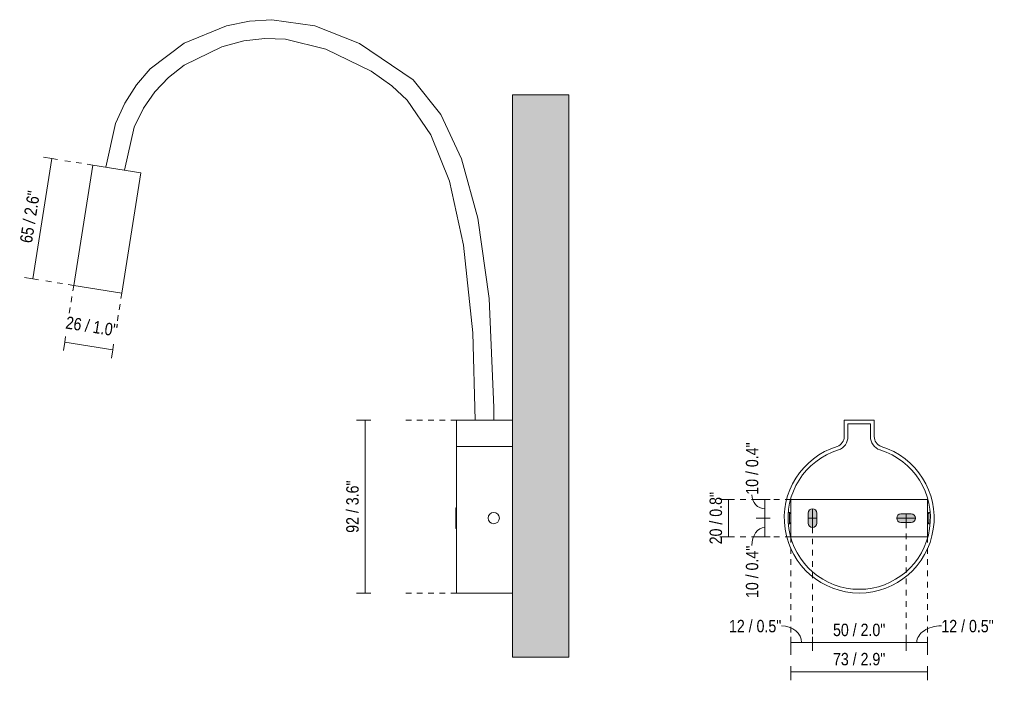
# Model space of a CAD drawing. Header units: millimetres. Extents: x -3483 to -2228, y -961 to 6697.
# Tile 2 of 3: x -2754 to -2228, y 133 to 490. Entities that reach past the tile are written whole.
import ezdxf

# ---------------------------------------------------------------- set-up
doc = ezdxf.new("R2010")
doc.units = ezdxf.units.MM
doc.linetypes.add('Dash', pattern=[6, 3, -3])
for name, color, linetype, lineweight in [('Cotas', 7, 'Continuous', 9), ('Cotas-3', 7, 'Continuous', 9), ('Elementos de detalle', 7, 'Continuous', 9), ('Lighthing Fixture Dim Black SOL', 7, 'Continuous', 9), ('Luminarias', 7, 'Continuous', 20), ('Muros', 7, 'Continuous', 9)]:
    doc.layers.add(name, color=color, linetype=linetype, lineweight=lineweight)
doc.layers.add('Lighthing Fixture Detail Wide Grey', color=7, linetype='Continuous', lineweight=20, true_color=0x787878)
doc.layers.add('Lighthing Fixture Dim Grey Dash', color=7, linetype='Dash', lineweight=9, true_color=0xd2d2d2)
doc.styles.add('Arial Narrow', font='ARIALN.TTF', dxfattribs={"height": 6.6})
doc.dimstyles.new('FARO_-_2_2mm_Arial_Narrow_mm_Inch_Left', dxfattribs={"dimscale": 304.8, "dimtxt": 6.754644, "dimasz": 0, "dimexe": 0.014764, "dimexo": 0.0625, "dimgap": 0.004921, "dimtad": 1, "dimdec": 0, "dimzin": 0, "dimdsep": 46, "dimtxsty": 'Arial Narrow', "dimblk1": 'NONE', "dimblk2": 'NONE', "dimsah": 1, "dimcen": 0.09, "dimadec": 0, "dimazin": 0, "dimtfac": 1, "dimtdec": 4, "dimtix": 1, "dimtmove": 0, "dimatfit": 3, "dimfxl": 0.009843, "dimfxlon": 1, "dimtvp": 1, "dimtolj": 1, "dimtzin": 0, "dimarcsym": 2})
doc.dimstyles.new('FARO_-_2_2mm_Arial_Narrow_mm_Inch_Left_1', dxfattribs={"dimscale": 304.8, "dimtxt": 6.754644, "dimasz": 0, "dimexe": 0.014764, "dimexo": 0.0625, "dimgap": 0.004921, "dimtad": 1, "dimdec": 0, "dimzin": 0, "dimdsep": 46, "dimtxsty": 'Arial Narrow', "dimblk1": 'NONE', "dimblk2": 'NONE', "dimsah": 1, "dimcen": 0.09, "dimadec": 0, "dimazin": 0, "dimtfac": 1, "dimtdec": 4, "dimtix": 1, "dimtmove": 1, "dimatfit": 3, "dimfxl": 0.009843, "dimfxlon": 1, "dimtvp": 1, "dimtolj": 1, "dimtzin": 0, "dimarcsym": 2})
doc.dimstyles.new('FARO_-_2_2mm_Arial_Narrow_mm_Inch_Left_2', dxfattribs={"dimscale": 304.8, "dimtxt": 6.754644, "dimasz": 0, "dimexe": 0.014764, "dimexo": 0.0625, "dimgap": 0.004921, "dimtad": 1, "dimdec": 0, "dimzin": 0, "dimdsep": 46, "dimtxsty": 'Arial Narrow', "dimblk1": 'NONE', "dimblk2": 'NONE', "dimsah": 1, "dimcen": 0.09, "dimadec": 0, "dimazin": 0, "dimtfac": 1, "dimtdec": 4, "dimtix": 1, "dimtmove": 2, "dimatfit": 3, "dimfxl": 0.009843, "dimfxlon": 1, "dimtvp": 1, "dimtolj": 1, "dimtzin": 0, "dimarcsym": 2})

# ---------------------------------------------------------------- blocks, each defined once
blk = doc.blocks.new('24015 - 24015 PIXIE White wall lamp-561218-Lateral_PDF')
at = {"layer": 'Luminarias'}
for p, q in [((-3473.09, 412.54), (-3483.25, 348.34)), ((-3473.09, 412.54), (-3447.41, 408.47)), ((-3457.57, 344.27), (-3447.41, 408.47)), ((-3457.57, 344.27), (-3483.25, 348.34)), ((-3248.96, 276.44), (-3278.96, 276.44)), ((-3278.96, 276.44), (-3278.96, 267.66)), ((-3278.96, 262.41), (-3278.96, 267.66)), ((-3278.96, 262.41), (-3278.96, 184.16)), ((-3278.96, 262.41), (-3277.96, 262.41)), ((-3277.96, 262.41), (-3248.96, 262.41)), ((-3278.96, 229.66), (-3279.14, 229.66)), ((-3279.14, 229.66), (-3279.14, 224.16)), ((-3279.14, 224.16), (-3279.14, 218.66)), ((-3279.14, 218.66), (-3278.96, 218.66)), ((-3278.96, 184.16), (-3277.96, 184.16)), ((-3277.96, 184.16), (-3248.96, 184.16))]:
    blk.add_line(p, q, dxfattribs=at)
at = {"layer": 'Luminarias', "flags": 128}
for points in [[(-3466.05, 411.43), (-3460.96, 434.66), (-3455.96, 445.61), (-3449.74, 455.32), (-3442.36, 463.86), (-3424.19, 477.61), (-3401.71, 486.84), (-3389.3, 489.39), (-3377.53, 490.12), (-3354.5, 486.81), (-3330.65, 477.4), (-3301.97, 458.09), (-3287.31, 439.59), (-3276.15, 415.88), (-3267.5, 384.19), (-3261.52, 341.26), (-3258.98, 283.21), (-3258.96, 276.44)], [(-3456.2, 409.87), (-3451, 432.69), (-3446.05, 442.83), (-3439.94, 451.62), (-3432.67, 459.28), (-3424.26, 465.83), (-3404.21, 475.61), (-3392.4, 478.76), (-3381.11, 480.07), (-3370.24, 479.69), (-3348.69, 474.41), (-3324.39, 462.62), (-3313.36, 454.88), (-3305.26, 447.11), (-3292.59, 428.6), (-3282.69, 403.87), (-3275.08, 369.86), (-3270.22, 323.11), (-3268.96, 276.44)]]:
    blk.add_lwpolyline(points, dxfattribs=at)
at = {"layer": 'Luminarias'}
for start, end in [(0, 180), (180, 0)]:
    blk.add_arc((-3258.96, 224.16), 3, start, end, dxfattribs=at)
blk = doc.blocks.new('24015 - 24015 PIXIE White wall lamp-561218-Alzado_PDF Fixing')
at = {"layer": 'Luminarias'}
for p, q in [((6550.63, 267.66), (6550.63, 274.44)), ((6550.63, 274.44), (6562.63, 274.44)), ((6562.63, 274.44), (6562.63, 267.66)), ((6520.13, 234.16), (6593.13, 234.16)), ((6520.13, 214.16), (6520.13, 234.16)), ((6593.13, 234.16), (6593.13, 214.16)), ((6519.46, 227.16), (6518.77, 227.16)), ((6520.13, 226.49), (6519.46, 227.16)), ((6519.46, 224.16), (6519.46, 227.16)), ((6593.8, 227.16), (6593.13, 226.49)), ((6594.5, 227.16), (6593.8, 227.16)), ((6593.8, 227.16), (6593.8, 224.16)), ((6518.78, 221.16), (6519.46, 221.16)), ((6519.46, 221.16), (6519.46, 224.16)), ((6519.46, 221.16), (6520.13, 221.83)), ((6593.13, 221.83), (6593.8, 221.16)), ((6593.8, 224.16), (6593.8, 221.16)), ((6593.8, 221.16), (6594.49, 221.16)), ((6593.13, 214.16), (6520.13, 214.16))]:
    blk.add_line(p, q, dxfattribs=at)
for centre, radius, start, end in [((6543.07, 267.66), 7.56, 289.0614, 0), ((6570.2, 267.66), 7.56, 180, 250.9386), ((6556.63, 224.16), 38, 106.972, 73.028)]:
    blk.add_arc(centre, radius, start, end, dxfattribs=at)
blk = doc.blocks.new('DIMBLOCK4-Lateral_PDF')
at = {"layer": 'Cotas-3', "color": 251, "true_color": 0x5b5b5b}
for p, q in [((-2736.58, 415.99), (-2746.75, 351.79)), ((-2736.58, 415.99), (-2741.03, 416.7)), ((-2736.58, 415.99), (-2733.62, 415.53)), ((-2746.75, 351.79), (-2751.19, 352.5)), ((-2746.75, 351.79), (-2743.79, 351.33))]:
    blk.add_line(p, q, dxfattribs=at)
at = {"layer": 'Cotas-3', "color": 0, "insert": (-2753.76, 371.64), "char_height": 6.6, "width": 33.5802, "attachment_point": 1, "rotation": 81, "line_spacing_factor": 0.974696, "style": 'Arial Narrow'}
blk.add_mtext('65 / 2.6"', dxfattribs=at)
blk = doc.blocks.new('_None')
blk = doc.blocks.new('DIMBLOCK5-Lateral_PDF')
at = {"layer": 'Cotas-3', "color": 251, "true_color": 0x5b5b5b}
for p, q in [((-2729.74, 318.06), (-2729.27, 321.03)), ((-2729.74, 318.06), (-2730.44, 313.62)), ((-2729.74, 318.06), (-2704.06, 314)), ((-2704.06, 314), (-2703.59, 316.96)), ((-2704.06, 314), (-2704.76, 309.55))]:
    blk.add_line(p, q, dxfattribs=at)
at = {"layer": 'Cotas-3', "color": 0, "insert": (-2728.55, 331.9), "char_height": 6.6, "width": 33.5802, "attachment_point": 1, "rotation": 351, "line_spacing_factor": 0.974696, "style": 'Arial Narrow'}
blk.add_mtext('26 / 1.0"', dxfattribs=at)
blk = doc.blocks.new('DIMBLOCK6-Lateral_PDF')
at = {"layer": 'Cotas-3', "color": 251, "true_color": 0x5b5b5b}
for p, q in [((-2569.37, 276.44), (-2573.87, 276.44)), ((-2569.37, 276.44), (-2569.37, 184.16)), ((-2569.37, 276.44), (-2566.37, 276.44)), ((-2569.37, 184.16), (-2573.87, 184.16)), ((-2569.37, 184.16), (-2566.37, 184.16))]:
    blk.add_line(p, q, dxfattribs=at)
at = {"layer": 'Cotas-3', "color": 0, "insert": (-2579.4, 216.31), "char_height": 6.6, "width": 33.5802, "attachment_point": 1, "rotation": 90, "line_spacing_factor": 0.974696, "style": 'Arial Narrow'}
blk.add_mtext('92 / 3.6"', dxfattribs=at)
blk = doc.blocks.new('DIMBLOCK7-Alzado_PDF Fixing')
at = {"layer": 'Cotas-3', "color": 251, "true_color": 0x5b5b5b}
for p, q in [((-2342.06, 157.77), (-2342.06, 160.77)), ((-2342.06, 157.77), (-2330.56, 157.77)), ((-2342.06, 157.77), (-2342.06, 153.27)), ((-2330.56, 157.77), (-2330.56, 160.77)), ((-2330.56, 157.77), (-2330.56, 153.27))]:
    blk.add_line(p, q, dxfattribs=at)
blk.add_ellipse((-2347.1, 157.77), major_axis=(10.79, 0), ratio=0.823559, start_param=0, end_param=1.570796, dxfattribs=at)
at = {"layer": 'Cotas-3', "color": 0, "insert": (-2375.08, 169.82), "char_height": 6.6, "width": 33.5802, "attachment_point": 1, "line_spacing_factor": 0.974696, "style": 'Arial Narrow'}
blk.add_mtext('12 / 0.5"', dxfattribs=at)
blk = doc.blocks.new('DIMBLOCK8-Alzado_PDF Fixing')
at = {"layer": 'Cotas-3', "color": 251, "true_color": 0x5b5b5b}
for p, q in [((-2330.56, 157.77), (-2330.56, 160.77)), ((-2330.56, 157.77), (-2280.56, 157.77)), ((-2330.56, 157.77), (-2330.56, 153.27)), ((-2280.56, 157.77), (-2280.56, 160.77)), ((-2280.56, 157.77), (-2280.56, 153.27))]:
    blk.add_line(p, q, dxfattribs=at)
at = {"layer": 'Cotas-3', "color": 0, "insert": (-2319.55, 167.8), "char_height": 6.6, "width": 33.5802, "attachment_point": 1, "line_spacing_factor": 0.974696, "style": 'Arial Narrow'}
blk.add_mtext('50 / 2.0"', dxfattribs=at)
blk = doc.blocks.new('DIMBLOCK9-Alzado_PDF Fixing')
at = {"layer": 'Cotas-3', "color": 251, "true_color": 0x5b5b5b}
for p, q in [((-2280.56, 157.77), (-2280.56, 160.77)), ((-2280.56, 157.77), (-2269.06, 157.77)), ((-2280.56, 157.77), (-2280.56, 153.27)), ((-2269.06, 157.77), (-2269.06, 160.77)), ((-2269.06, 157.77), (-2269.06, 153.27))]:
    blk.add_line(p, q, dxfattribs=at)
blk.add_ellipse((-2261.68, 157.77), major_axis=(13.13, 0), ratio=0.676979, start_param=1.570796, end_param=3.141593, dxfattribs=at)
at = {"layer": 'Cotas-3', "color": 0, "insert": (-2261.68, 169.82), "char_height": 6.6, "width": 33.5802, "attachment_point": 1, "line_spacing_factor": 0.974696, "style": 'Arial Narrow'}
blk.add_mtext('12 / 0.5"', dxfattribs=at)
blk = doc.blocks.new('DIMBLOCK10-Alzado_PDF Fixing')
at = {"layer": 'Cotas-3', "color": 251, "true_color": 0x5b5b5b}
for p, q in [((-2342.06, 142.17), (-2342.06, 145.17)), ((-2342.06, 142.17), (-2269.06, 142.17)), ((-2342.06, 142.17), (-2342.06, 137.67)), ((-2269.06, 142.17), (-2269.06, 145.17)), ((-2269.06, 142.17), (-2269.06, 137.67))]:
    blk.add_line(p, q, dxfattribs=at)
at = {"layer": 'Cotas-3', "color": 0, "insert": (-2319.55, 152.2), "char_height": 6.6, "width": 33.5802, "attachment_point": 1, "line_spacing_factor": 0.974696, "style": 'Arial Narrow'}
blk.add_mtext('73 / 2.9"', dxfattribs=at)
blk = doc.blocks.new('DIMBLOCK11-Alzado_PDF Fixing')
at = {"layer": 'Cotas-3', "color": 251, "true_color": 0x5b5b5b}
for p, q in [((-2375.39, 234.16), (-2379.89, 234.16)), ((-2375.39, 214.16), (-2375.39, 234.16)), ((-2375.39, 234.16), (-2372.39, 234.16)), ((-2375.39, 214.16), (-2379.89, 214.16)), ((-2375.39, 214.16), (-2372.39, 214.16))]:
    blk.add_line(p, q, dxfattribs=at)
at = {"layer": 'Cotas-3', "color": 0, "insert": (-2385.42, 210.17), "char_height": 6.6, "width": 33.5802, "attachment_point": 1, "rotation": 90, "line_spacing_factor": 0.974696, "style": 'Arial Narrow'}
blk.add_mtext('20 / 0.8"', dxfattribs=at)
blk = doc.blocks.new('DIMBLOCK12-Alzado_PDF Fixing')
at = {"layer": 'Cotas-3', "color": 251, "true_color": 0x5b5b5b}
for p, q in [((-2356.02, 224.16), (-2360.52, 224.16)), ((-2356.02, 214.16), (-2356.02, 224.16)), ((-2356.02, 224.16), (-2353.02, 224.16)), ((-2356.02, 214.16), (-2360.52, 214.16)), ((-2356.02, 214.16), (-2353.02, 214.16))]:
    blk.add_line(p, q, dxfattribs=at)
blk.add_ellipse((-2356.02, 209.49), major_axis=(0, 9.67), ratio=0.709489, start_param=0, end_param=1.570796, dxfattribs=at)
at = {"layer": 'Cotas-3', "color": 0, "insert": (-2366.05, 181.51), "char_height": 6.6, "width": 33.5802, "attachment_point": 1, "rotation": 90, "line_spacing_factor": 0.974696, "style": 'Arial Narrow'}
blk.add_mtext('10 / 0.4"', dxfattribs=at)
blk = doc.blocks.new('DIMBLOCK13-Alzado_PDF Fixing')
at = {"layer": 'Cotas-3', "color": 251, "true_color": 0x5b5b5b}
for p, q in [((-2356.02, 234.16), (-2360.52, 234.16)), ((-2356.02, 224.16), (-2356.02, 234.16)), ((-2356.02, 234.16), (-2353.02, 234.16)), ((-2356.02, 224.16), (-2360.52, 224.16)), ((-2356.02, 224.16), (-2353.02, 224.16))]:
    blk.add_line(p, q, dxfattribs=at)
blk.add_ellipse((-2356.02, 236.63), major_axis=(0, 7.46), ratio=0.919145, start_param=1.570796, end_param=3.141593, dxfattribs=at)
at = {"layer": 'Cotas-3', "color": 0, "insert": (-2366.05, 236.63), "char_height": 6.6, "width": 33.5802, "attachment_point": 1, "rotation": 90, "line_spacing_factor": 0.974696, "style": 'Arial Narrow'}
blk.add_mtext('10 / 0.4"', dxfattribs=at)

msp = doc.modelspace()

# ---------------------------------------------------------------- hatches: boundary and pattern name
at = {"layer": 'Elementos de detalle', "true_color": 0xc0c0c0}
h = msp.add_hatch(color=9, dxfattribs=at)
h.paths.add_polyline_path([(-2330.56, 219.16), (-2329.96, 219.24), (-2329.41, 219.47), (-2328.93, 219.84), (-2328.57, 220.31), (-2328.34, 220.87), (-2328.26, 221.46), (-2328.26, 226.86), (-2328.34, 227.46), (-2328.57, 228.01), (-2328.93, 228.49), (-2329.41, 228.86), (-2329.96, 229.09), (-2330.56, 229.16), (-2331.15, 229.09), (-2331.71, 228.86), (-2332.19, 228.49), (-2332.55, 228.01), (-2332.78, 227.46), (-2332.86, 226.86), (-2332.86, 221.46), (-2332.78, 220.87), (-2332.55, 220.31), (-2332.19, 219.84), (-2331.71, 219.47), (-2331.15, 219.24)])
h.paths.add_polyline_path([(-2277.86, 221.86), (-2277.26, 221.94), (-2276.71, 222.17), (-2276.23, 222.54), (-2275.87, 223.01), (-2275.64, 223.57), (-2275.56, 224.16), (-2275.64, 224.76), (-2275.87, 225.31), (-2276.23, 225.79), (-2276.71, 226.16), (-2277.26, 226.39), (-2277.86, 226.46), (-2283.26, 226.46), (-2283.85, 226.39), (-2284.41, 226.16), (-2284.96, 225.7), (-2285.25, 225.31), (-2285.48, 224.76), (-2285.56, 224.16), (-2285.48, 223.57), (-2285.25, 223.01), (-2284.89, 222.54), (-2284.41, 222.17), (-2283.85, 221.94), (-2283.26, 221.86), (-2278.63, 221.86)])
at = {"layer": 'Muros', "true_color": 0xf7f7f7}
msp.add_hatch(color=7, dxfattribs=at).paths.add_polyline_path([(-2490.65, 150), (-2460.65, 150), (-2460.65, 450), (-2490.65, 450), (-2490.65, 177.03)])
at = {"layer": 'Muros', "true_color": 0xfafafa}
msp.add_hatch(color=7, dxfattribs=at).paths.add_polyline_path([(-2460.65, 150), (-2460.65, 450), (-2490.65, 450), (-2490.65, 150)])

# ---------------------------------------------------------------- linework, layer by layer
at = {"layer": 'Lighthing Fixture Detail Wide Grey'}
for p, q in [((-2313.56, 267.66), (-2313.56, 276.44)), ((-2313.56, 276.44), (-2297.56, 276.44)), ((-2297.56, 276.44), (-2297.56, 267.66)), ((-2332.86, 226.86), (-2332.86, 221.46)), ((-2328.26, 221.46), (-2328.26, 226.86)), ((-2277.86, 226.46), (-2283.26, 226.46)), ((-2283.26, 221.86), (-2277.86, 221.86))]:
    msp.add_line(p, q, dxfattribs=at)
for centre, radius, start, end in [((-2319.12, 267.66), 5.56, 289.4036, 360), ((-2292, 267.66), 5.56, 180, 250.5964), ((-2305.56, 224.16), 40, 107.0289, 72.9711), ((-2330.56, 226.86), 2.3, 360, 180), ((-2283.26, 224.16), 2.3, 90, 270), ((-2277.86, 224.16), 2.3, 270, 90), ((-2330.56, 221.46), 2.3, 180, 0)]:
    msp.add_arc(centre, radius, start, end, dxfattribs=at)
at = {"layer": 'Lighthing Fixture Dim Black SOL'}
for p, q in [((-2330.56, 219.16), (-2330.56, 229.16)), ((-2280.56, 226.46), (-2280.56, 221.86)), ((-2328.26, 224.16), (-2332.86, 224.16)), ((-2285.56, 224.16), (-2275.56, 224.16))]:
    msp.add_line(p, q, dxfattribs=at)
at = {"layer": 'Lighthing Fixture Dim Grey Dash'}
for p, q in [((-2714.77, 412.54), (-2729.59, 414.89)), ((-2724.94, 348.34), (-2739.76, 350.69)), ((-2724.94, 348.34), (-2727.29, 333.53)), ((-2699.26, 344.27), (-2701.61, 329.46)), ((-2520.65, 276.44), (-2550.65, 276.44)), ((-2342.06, 234.16), (-2375.39, 234.16)), ((-2280.56, 221.86), (-2280.56, 159.16)), ((-2330.56, 219.16), (-2330.56, 159.16)), ((-2342.06, 214.16), (-2375.39, 214.16)), ((-2342.06, 214.16), (-2342.06, 149.16)), ((-2269.06, 214.16), (-2269.06, 148.42)), ((-2520.65, 184.16), (-2550.65, 184.16))]:
    msp.add_line(p, q, dxfattribs=at)
at = {"layer": 'Muros', "color": 253, "true_color": 0xaaaaaa}
for p, q in [((-2490.65, 150), (-2490.65, 450)), ((-2460.65, 450), (-2490.65, 450)), ((-2460.65, 450), (-2460.65, 150)), ((-2460.65, 150), (-2490.65, 150))]:
    msp.add_line(p, q, dxfattribs=at)

# ---------------------------------------------------------------- block references
at = {"layer": 'Luminarias'}
for name, p in [('24015 - 24015 PIXIE White wall lamp-561218-Lateral_PDF', (758.31, 0)), ('24015 - 24015 PIXIE White wall lamp-561218-Alzado_PDF Fixing', (-8862.19, 0))]:
    msp.add_blockref(name, p, dxfattribs=at)

# ---------------------------------------------------------------- dimensions: what is measured, and where the dimension line sits
at = {"layer": 'Cotas', "color": 251, "true_color": 0x5b5b5b}
for base, p1, p2, angle, override, picture, middle in [((-2746.75, 351.79), (-2733.62, 415.53), (-2743.79, 351.33), 81, {"dimpost": '<>', "dimfxl": 65}, 'DIMBLOCK4-Lateral_PDF', (-2747.37, 384.8)), ((-2569.37, 184.16), (-2566.37, 276.44), (-2566.37, 184.16), 90, {"dimpost": '<>', "dimfxl": 92.278451}, 'DIMBLOCK6-Lateral_PDF', (-2575.15, 230.3)), ((-2375.39, 234.16), (-2372.39, 214.16), (-2372.39, 234.16), 90, {"dimpost": '<>', "dimfxl": 20}, 'DIMBLOCK11-Alzado_PDF Fixing', (-2381.17, 224.16))]:
    dim = msp.add_linear_dim(base=base, p1=p1, p2=p2, angle=angle, dimstyle='FARO_-_2_2mm_Arial_Narrow_mm_Inch_Left', override=override, dxfattribs=at)
    dim.commit()
    dim.dimension.update_dxf_attribs({"geometry": picture, "text_midpoint": middle})
for base, p1, p2, angle, dimstyle, override, picture, middle, turn in [((-2704.06, 314), (-2729.27, 321.03), (-2703.59, 316.96), 351, 'FARO_-_2_2mm_Arial_Narrow_mm_Inch_Left_2', {"dimpost": '<>', "dimfxl": 26}, 'DIMBLOCK5-Lateral_PDF', (-2712.65, 324.93), 351), ((-2356.02, 234.16), (-2353.02, 224.16), (-2353.02, 234.16), 90, 'FARO_-_2_2mm_Arial_Narrow_mm_Inch_Left_1', {"dimpost": '<>', "dimfxl": 10}, 'DIMBLOCK13-Alzado_PDF Fixing', (-2361.65, 253.42), 90), ((-2356.02, 224.16), (-2353.02, 214.16), (-2353.02, 224.16), 90, 'FARO_-_2_2mm_Arial_Narrow_mm_Inch_Left_1', {"dimpost": '<>', "dimfxl": 10}, 'DIMBLOCK12-Alzado_PDF Fixing', (-2361.65, 198.3), 90)]:
    dim = msp.add_linear_dim(base=base, p1=p1, p2=p2, angle=angle, dimstyle=dimstyle, override=override, dxfattribs=at)
    dim.commit()
    dim.dimension.update_dxf_attribs({"geometry": picture, "text_midpoint": middle, "dimtype": 160, "text_rotation": turn})
for base, p1, p2, picture, middle in [((-2330.55881596, 157.76858053), (-2342.05881596, 160.76858053), (-2330.55881596, 160.76858053), 'DIMBLOCK7-Alzado_PDF Fixing', (-2358.29134409, 165.42312747)), ((-2269.05881596, 157.76858053), (-2280.55881596, 160.76858053), (-2269.05881596, 160.76858053), 'DIMBLOCK9-Alzado_PDF Fixing', (-2244.89350491, 165.42312747))]:
    dim = msp.add_linear_dim(base=base, p1=p1, p2=p2, dimstyle='FARO_-_2_2mm_Arial_Narrow_mm_Inch_Left_1', override={"dimpost": '<>', "dimfxl": 11.5}, dxfattribs=at)
    dim.commit()
    dim.dimension.update_dxf_attribs({"geometry": picture, "text_midpoint": middle, "dimtype": 160})
for base, p1, p2, override, picture, middle in [((-2280.56, 157.77), (-2330.56, 160.77), (-2280.56, 160.77), {"dimpost": '<>', "dimfxl": 50}, 'DIMBLOCK8-Alzado_PDF Fixing', (-2305.56, 163.54)), ((-2269.06, 142.17), (-2342.06, 145.17), (-2269.06, 145.17), {"dimpost": '<>', "dimfxl": 73}, 'DIMBLOCK10-Alzado_PDF Fixing', (-2305.56, 147.95))]:
    dim = msp.add_linear_dim(base=base, p1=p1, p2=p2, dimstyle='FARO_-_2_2mm_Arial_Narrow_mm_Inch_Left', override=override, dxfattribs=at)
    dim.commit()
    dim.dimension.update_dxf_attribs({"geometry": picture, "text_midpoint": middle})

doc.saveas('drawing.dxf')
